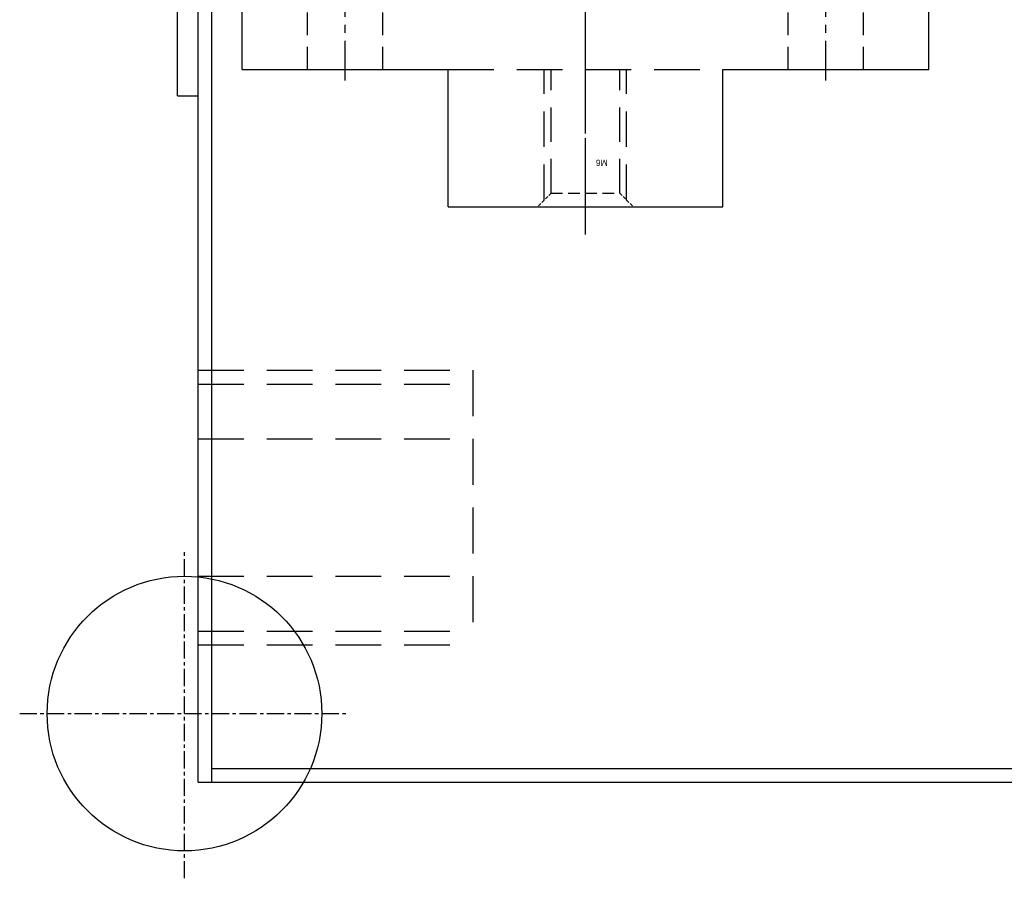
# Model space of a CAD drawing. Header units: millimetres. Extents: x -1657 to 8845, y -11980 to 3013.
# Tile 116 of 256: x 320 to 391, y 475 to 538. Entities that reach past the tile are written whole.
import ezdxf

# ---------------------------------------------------------------- set-up
doc = ezdxf.new("R2010")
doc.units = ezdxf.units.MM
doc.linetypes.add('CENTER', pattern=[2, 1.25, -0.25, 0.25, -0.25])
doc.linetypes.add('DASHED', pattern=[0.75, 0.5, -0.25])
for name, color, linetype in [('图层138', 141, 'Continuous'), ('图层167', 7, 'Continuous'), ('图层94', 125, 'Continuous'), ('图层95', 184, 'Continuous'), ('裁切线轨', 252, 'Continuous')]:
    doc.layers.add(name, color=color, linetype=linetype)

# ---------------------------------------------------------------- blocks, each defined once
blk = doc.blocks.new('1A23A')
at = {"layer": '图层95', "color": 1, "linetype": 'CENTER', "ltscale": 4}
blk.add_line((-2.5, -3), (-2.5, 10.566), dxfattribs=at)
at = {"layer": '图层95', "color": 4, "linetype": 'DASHED', "ltscale": 5.166667}
for p, q in [((-5.5, -0.5), (-5.5, 9)), ((0.5, -0.5), (0.5, 9))]:
    blk.add_line(p, q, dxfattribs=at)
at = {"layer": '图层95', "color": 4, "linetype": 'DASHED', "ltscale": 5}
for p, q in [((-5, 0), (-5, 9)), ((0, 0), (0, 9))]:
    blk.add_line(p, q, dxfattribs=at)
at = {"layer": '图层95', "color": 4, "linetype": 'DASHED', "ltscale": 0.471405}
for p, q in [((-5, 0), (-6, -1)), ((0, 0), (1, -1))]:
    blk.add_line(p, q, dxfattribs=at)
at = {"layer": '图层95', "color": 4, "linetype": 'DASHED', "ltscale": 1.666667}
blk.add_line((-5, 0), (0, 0), dxfattribs=at)
at = {"layer": '图层95'}
blk.add_text('M6', height=0.4614, rotation=180, dxfattribs=at).set_placement((-0.884, 2.441))
blk = doc.blocks.new('2BE04')
at = {"layer": '图层138', "lineweight": -3, "ltscale": 1.125}
for p, q in [((0, -200), (0, 0)), ((1, -200), (1, 0)), ((-1.5, -150), (-1.5, -135)), ((-1.5, -150), (0, -150)), ((1, -199), (249, -199)), ((0, -200), (250, -200))]:
    blk.add_line(p, q, dxfattribs=at)
at = {"layer": '图层138', "color": 4, "linetype": 'DASHED', "lineweight": -3, "ltscale": 6.666667}
for p, q in [((0, -170), (20, -170)), ((20, -170), (20, -190)), ((0, -171), (20, -171)), ((0, -175), (20, -175)), ((0, -185), (20, -185)), ((0, -189), (20, -189)), ((0, -190), (20, -190))]:
    blk.add_line(p, q, dxfattribs=at)
blk = doc.blocks.new('63242')
at = {"layer": '裁切线轨', "color": 1, "linetype": 'CENTER', "ltscale": 16.24}
blk.add_line((6, -5.6), (6, 75.6), dxfattribs=at)
at = {"layer": '裁切线轨', "ltscale": 1.55}
for p, q in [((0, 0), (0, 70)), ((0, 70), (12, 70)), ((12, 0), (12, 70)), ((0, 0), (12, 0))]:
    blk.add_line(p, q, dxfattribs=at)
at = {"layer": '裁切线轨', "color": 1, "linetype": 'CENTER', "ltscale": 1.6704}
for p, q in [((6, 55.824), (6, 64.176)), ((1.824, 60), (10.176, 60)), ((6, 30.824), (6, 39.176)), ((1.824, 35), (10.176, 35)), ((6, 5.824), (6, 14.176)), ((1.824, 10), (10.176, 10))]:
    blk.add_line(p, q, dxfattribs=at)
at = {"layer": '裁切线轨', "ltscale": 1.55}
for centre, radius in [((6, 60), 3), ((6, 60), 1.75), ((6, 35), 3), ((6, 35), 1.75), ((6, 10), 3), ((6, 10), 1.75)]:
    blk.add_circle(centre, radius, dxfattribs=at)
at = {"layer": '裁切线轨'}
blk.add_text('MGN12C1R70ZF', height=2.5, rotation=90, dxfattribs=at).set_placement((11.147, 10.492))

msp = doc.modelspace()

# ---------------------------------------------------------------- linework, layer by layer
at = {"layer": '图层167', "color": 1, "linetype": 'CENTER'}
for p, q in [((331.5098, 475.4368), (331.5098, 499.4368)), ((319.5098, 487.4368), (343.5098, 487.4368))]:
    msp.add_line(p, q, dxfattribs=at)
at = {"layer": '图层167'}
msp.add_circle((331.5098, 487.4368), 10, dxfattribs=at)
at = {"layer": '图层94', "color": 1, "linetype": 'CENTER', "ltscale": 16.24}
msp.add_line((360.7098, 533.7368), (360.7098, 614.9368), dxfattribs=at)
at = {"layer": '图层95', "color": 1, "linetype": 'CENTER', "ltscale": 4.64}
msp.add_line((360.7098, 522.7368), (360.7098, 545.9368), dxfattribs=at)
at = {"layer": '图层95', "color": 1, "linetype": 'CENTER', "ltscale": 2.32}
for p, q in [((343.2098, 533.5368), (343.2098, 545.1368)), ((378.2098, 533.5368), (378.2098, 545.1368))]:
    msp.add_line(p, q, dxfattribs=at)
at = {"layer": '图层95', "ltscale": 1.375}
for p, q in [((335.7098, 534.3368), (335.7098, 544.3368)), ((385.7098, 534.3368), (385.7098, 544.3368)), ((335.7098, 534.3368), (350.7098, 534.3368)), ((350.7098, 524.3368), (350.7098, 534.3368)), ((370.7098, 524.3368), (370.7098, 534.3368)), ((370.7098, 534.3368), (385.7098, 534.3368)), ((350.7098, 524.3368), (370.7098, 524.3368))]:
    msp.add_line(p, q, dxfattribs=at)
at = {"layer": '图层95', "color": 4, "linetype": 'DASHED', "ltscale": 3.333333}
for p, q in [((340.4598, 534.3368), (340.4598, 544.3368)), ((345.9598, 534.3368), (345.9598, 544.3368)), ((375.4598, 534.3368), (375.4598, 544.3368)), ((380.9598, 534.3368), (380.9598, 544.3368))]:
    msp.add_line(p, q, dxfattribs=at)
at = {"layer": '图层95', "color": 4, "linetype": 'DASHED', "ltscale": 6.666667}
msp.add_line((350.7098, 534.3368), (370.7098, 534.3368), dxfattribs=at)

# ---------------------------------------------------------------- block references
at = {"layer": '图层138', "ltscale": 1.125}
msp.add_blockref('2BE04', (332.5097, 682.4368), dxfattribs=at)
at = {"layer": '图层95', "ltscale": 1.375}
msp.add_blockref('1A23A', (363.2098, 525.3368), dxfattribs=at)
at = {"layer": '裁切线轨'}
msp.add_blockref('63242', (354.7098, 539.3368), dxfattribs=at)

doc.saveas('drawing.dxf')
